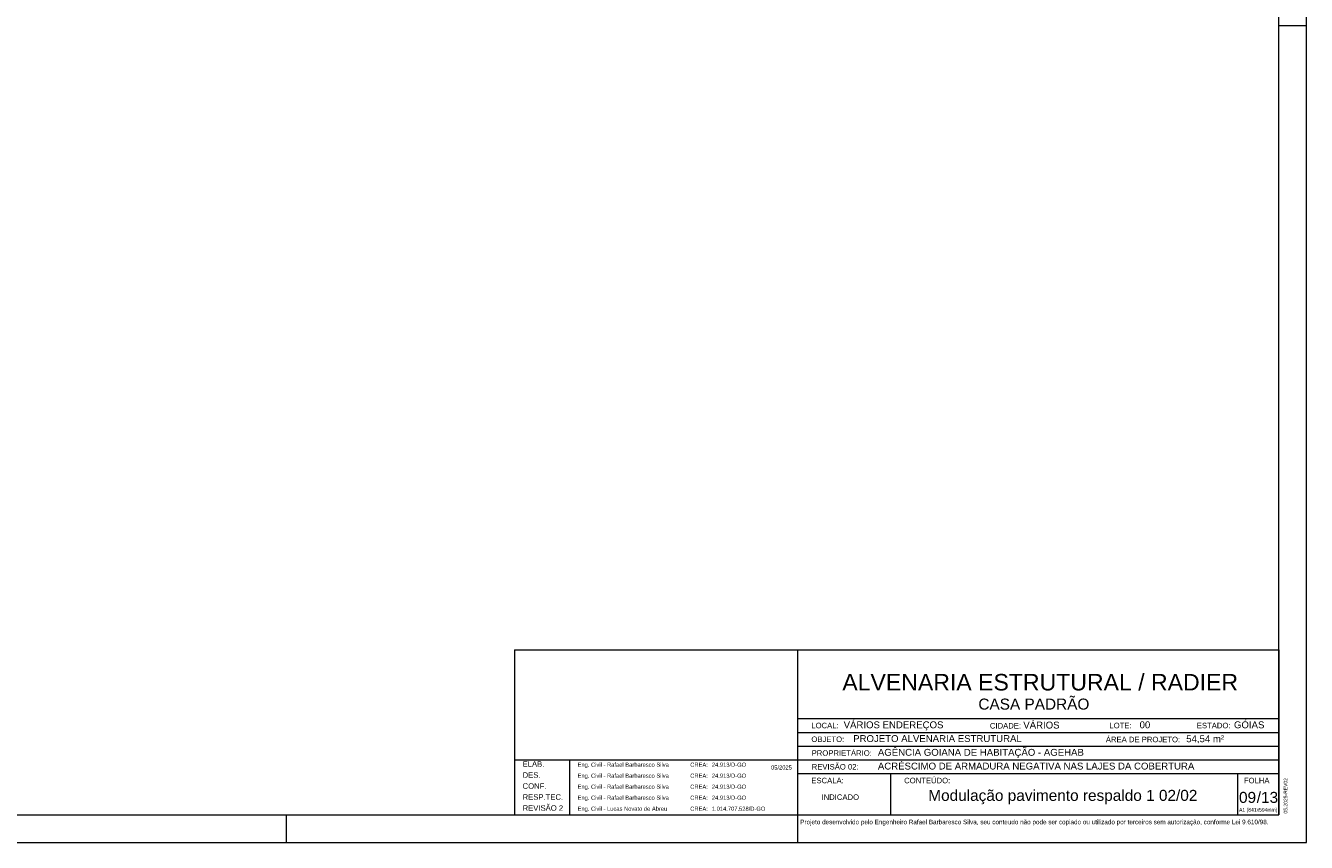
# Model space of a CAD drawing. Header units: millimetres. Extents: x 337 to 624, y -381 to -65.
# Tile 59 of 139: x 479 to 526, y -317 to -287. Entities that reach past the tile are written whole.
import ezdxf
from ezdxf.enums import TextEntityAlignment as Align

# ---------------------------------------------------------------- set-up
doc = ezdxf.new("R2010")
doc.units = ezdxf.units.MM
doc.header["$MEASUREMENT"] = 0
doc.layers.get('0').update_dxf_attribs({"lineweight": 5})
doc.layers.add('PDF_Text', color=7, linetype='Continuous')
doc.layers.add('PRANCHA 01', color=7, linetype='Continuous', lineweight=20)
doc.styles.add('Arial', font='arial.ttf')
doc.styles.add('PDF Arial', font='arial.ttf')

# ---------------------------------------------------------------- blocks, each defined once
blk = doc.blocks.new('Carimbo_Rafael_2022')
at = {"color": 0}
for p, q in [((524.018, -54.927), (551.818, -54.927)), ((524.018, -60.927), (551.818, -60.927))]:
    blk.add_line(p, q, dxfattribs=at)
for p, q in [((524.018, -54.927), (524.018, -60.927)), ((524.018, -54.927), (524.018, -60.927)), ((534.318, -54.927), (534.318, -60.927)), ((534.318, -54.927), (534.318, -60.927)), ((551.818, -54.927), (551.818, -60.927)), ((534.318, -57.427), (551.818, -57.427)), ((534.318, -57.927), (551.818, -57.927)), ((534.318, -58.427), (551.818, -58.427)), ((524.018, -58.927), (534.318, -58.927)), ((526.018, -58.927), (526.018, -60.927)), ((534.318, -58.927), (551.818, -58.927)), ((534.318, -59.427), (551.818, -59.427)), ((537.692, -59.427), (537.692, -60.927)), ((550.318, -59.427), (550.318, -60.927))]:
    blk.add_line(p, q)
at = {"color": 152, "true_color": 0x0063c7, "style": 'Arial'}
for s, height, p in [('ALVENARIA ESTRUTURAL / RADIER', 0.6, (535.944, -56.402)), ('CASA PADRÃO', 0.4, (540.891, -57.098)), ('VÁRIOS ENDEREÇOS', 0.25, (535.992, -57.777)), ('VÁRIOS', 0.25, (542.524, -57.786)), ('00', 0.25, (546.753, -57.777)), ('GÓIAS', 0.25, (550.185, -57.777)), ('PROJETO ALVENARIA ESTRUTURAL', 0.25, (536.338, -58.277)), ('54,54 m²', 0.25, (548.448, -58.284)), ('AGÊNCIA GOIANA DE HABITAÇÃO - AGEHAB', 0.25, (537.237, -58.777)), ('ACRÉSCIMO DE ARMADURA NEGATIVA NAS LAJES DA COBERTURA', 0.25, (537.237, -59.277)), ('/13', 0.4, (551.013, -60.49)), ('INDICADO', 0.2, (535.187, -60.381))]:
    blk.add_text(s, height=height, dxfattribs=at).set_placement(p)
at = {"style": 'Arial'}
for s, height, p in [('LOCAL:', 0.2, (534.818, -57.777)), ('CIDADE:', 0.2, (541.31, -57.786)), ('LOTE:', 0.2, (545.656, -57.777)), ('ESTADO:', 0.2, (548.833, -57.777)), ('OBJETO:', 0.2, (534.818, -58.277)), ('ÁREA DE PROJETO:', 0.2, (545.526, -58.284)), ('PROPRIETÁRIO:', 0.2, (534.829, -58.777)), ('ELAB.', 0.2, (524.318, -59.177)), ('Eng. Civil - Rafael Barbaresco Silva', 0.15, (526.318, -59.177)), ('CREA:', 0.15, (530.414, -59.177)), ('24.913/D-GO', 0.15, (531.2, -59.177)), ('05/2025', 0.15, (533.352, -59.277)), ('REVISÃO 02:', 0.2, (534.829, -59.277)), ('DES.', 0.2, (524.318, -59.577)), ('Eng. Civil - Rafael Barbaresco Silva', 0.15, (526.318, -59.577)), ('CREA:', 0.15, (530.414, -59.577)), ('24.913/D-GO', 0.15, (531.2, -59.577)), ('ESCALA:', 0.2, (534.818, -59.777)), ('CONTEÚDO:', 0.2, (538.192, -59.777)), (' FOLHA', 0.2, (550.468, -59.777)), ('CONF.', 0.2, (524.318, -59.977)), ('Eng. Civil - Rafael Barbaresco Silva', 0.15, (526.318, -59.977)), ('CREA:', 0.15, (530.414, -59.977)), ('24.913/D-GO', 0.15, (531.2, -59.977)), ('RESP.TEC.', 0.2, (524.318, -60.377)), ('REVISÃO 2', 0.2, (524.318, -60.777)), ('Eng. Civil - Rafael Barbaresco Silva', 0.15, (526.318, -60.377)), ('CREA:', 0.15, (530.414, -60.377)), ('24.913/D-GO', 0.15, (531.2, -60.377)), ('Eng. Civil - Lucas Novato de Abreu', 0.15, (526.318, -60.777)), ('CREA:', 0.15, (530.414, -60.777)), ('1.014.707.528/D-GO', 0.15, (531.2, -60.777))]:
    blk.add_text(s, height=height, dxfattribs=at).set_placement(p)
at = {"layer": 'PDF_Text', "insert": (552.128, -60.879), "char_height": 0.13, "attachment_point": 7, "rotation": 90, "line_spacing_factor": 0.76943, "style": 'PDF Arial'}
blk.add_mtext('05.2025-REV02', dxfattribs=at)
at = {"layer": 'PDF_Text', "insert": (550.371, -60.845), "char_height": 0.13, "attachment_point": 7, "line_spacing_factor": 0.76943, "style": 'PDF Arial'}
blk.add_mtext('A1 (841x594mm)', dxfattribs=at)
at = {"layer": 'PDF_Text', "insert": (534.414, -61.318), "char_height": 0.165, "attachment_point": 7, "style": 'PDF Arial'}
blk.add_mtext('Projeto desenvolvido pelo Engenheiro Rafael Barbaresco Silva, seu conteudo não pode ser copiado ou utilizado por terceiros sem autorização, conforme Lei 9.610/98.', dxfattribs=at)

msp = doc.modelspace()

# ---------------------------------------------------------------- linework, layer by layer
at = {"layer": 'PRANCHA 01'}
msp.add_line((524.753, -287.0434), (525.753, -287.0434), dxfattribs=at)
msp.add_line((524.753, -287.0434), (525.753, -287.0434), dxfattribs=at)
for points in [[(441.653, -316.7434), (525.753, -316.7434), (525.753, -257.3434), (441.653, -257.3434), (441.653, -316.7434)], [(488.653, -315.7434), (488.653, -316.7434)], [(507.253, -315.7434), (507.253, -316.7434)], [(507.253, -315.7434), (507.253, -316.7434)]]:
    msp.add_lwpolyline(points, dxfattribs=at)
msp.add_lwpolyline([(444.153, -315.7434), (524.753, -315.7434), (524.753, -258.3434), (444.153, -258.3434)], close=True, dxfattribs=at)

# ---------------------------------------------------------------- block references
msp.add_blockref('Carimbo_Rafael_2022', (-27.0649, -254.8168))

# ---------------------------------------------------------------- texts
at = {"color": 152, "true_color": 0x0063c7, "style": 'Arial'}
msp.add_text('Modulação pavimento respaldo 1 02/02', height=0.4, dxfattribs=at).set_placement((516.8968, -315.2337), align=Align.CENTER)
msp.add_text('09', height=0.4, dxfattribs=at).set_placement((523.303, -315.3074))

doc.saveas('drawing.dxf')
